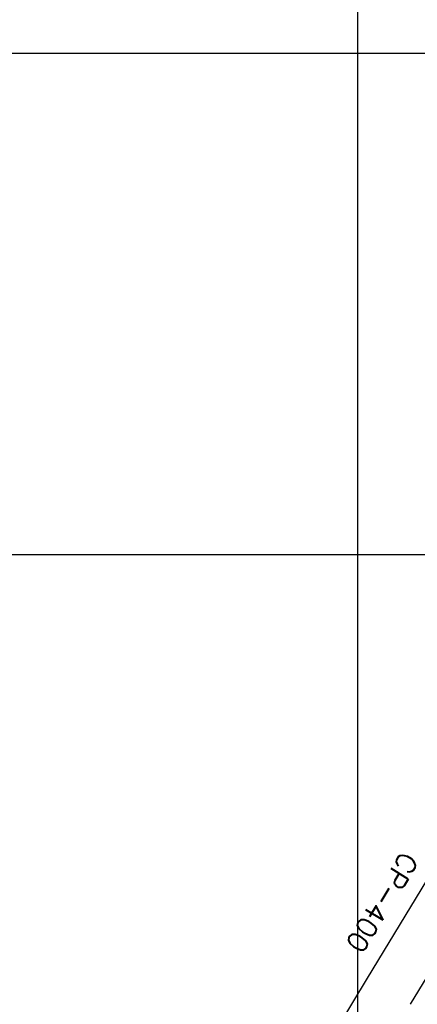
# Model space of a CAD drawing. Extents: x 312047 to 329088, y 8928324 to 8953812.
# Tile 26 of 125: x 318326 to 319120, y 8936103 to 8938067. Entities that reach past the tile are written whole.
import ezdxf

# ---------------------------------------------------------------- set-up
doc = ezdxf.new("R2010")
doc.units = 0
doc.header["$LTSCALE"] = 200
doc.header["$MEASUREMENT"] = 0
doc.linetypes.add('PHANTOM', pattern=[2.5, 1.25, -0.25, 0.25, -0.25, 0.25, -0.25])
for name, color, linetype in [('ESTAC-GERAL', 2, 'CONTINUOUS'), ('LIMIT_FX_DOM', 180, 'PHANTOM'), ('NOVA MALHA', 1, 'CONTINUOUS')]:
    doc.layers.add(name, color=color, linetype=linetype)
doc.styles.add('80CL', font='SIMPLEX', dxfattribs={"bigfont": 'SIMP'})

msp = doc.modelspace()

# ---------------------------------------------------------------- linework, layer by layer
at = {"layer": 'LIMIT_FX_DOM'}
for p, q in [((319408.8, 8936796.5), (319019.7, 8936155.2)), ((319493.4, 8936743.2), (319105.2, 8936103.3)), ((319019.7, 8936155.2), (318879.7, 8935924.3))]:
    msp.add_line(p, q, dxfattribs=at)
at = {"layer": 'NOVA MALHA'}
for p, q in [((319000, 8952100.3), (319000, 8929300.3)), ((318032.6, 8938000), (329087.6, 8938000)), ((317632.6, 8937000), (329087.6, 8937000))]:
    msp.add_line(p, q, dxfattribs=at)

# ---------------------------------------------------------------- texts
at = {"layer": 'ESTAC-GERAL', "color": 3, "style": '80CL'}
msp.add_text('CP-400', height=40, rotation=238.5761, dxfattribs=at).set_placement((319089.4, 8936410.4))

doc.saveas('drawing.dxf')
